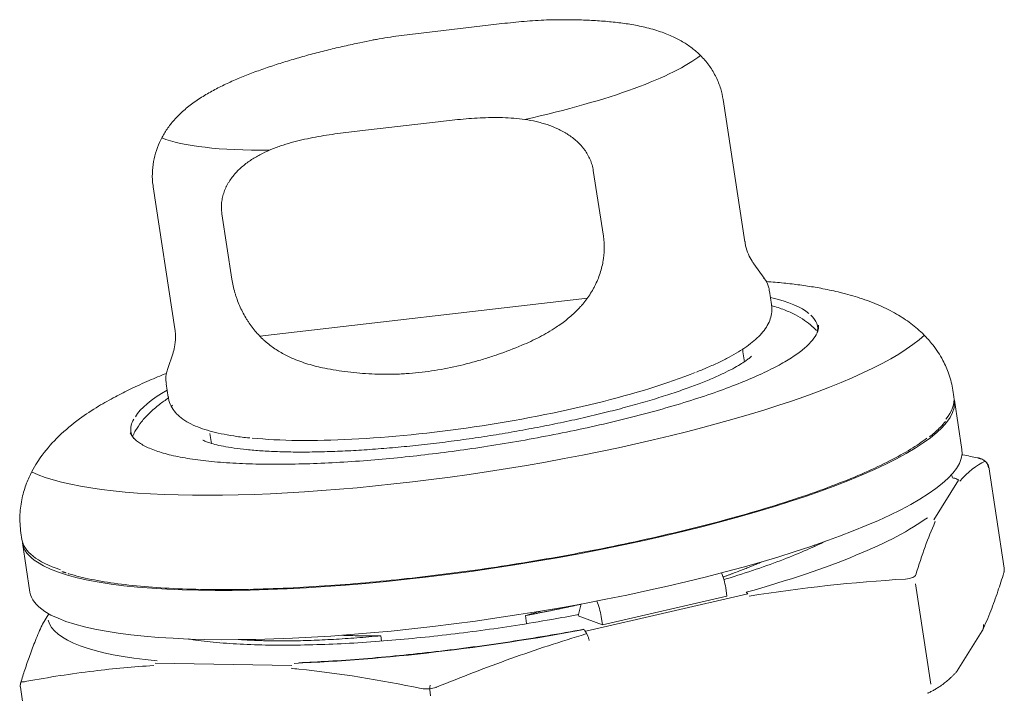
# Model space of a CAD drawing. Header units: millimetres. Extents: x 2401 to 2667, y 1633 to 1817.
# Tile 9 of 10: x 2541 to 2570, y 1761 to 1780. Entities that reach past the tile are written whole.
import ezdxf

# ---------------------------------------------------------------- set-up
doc = ezdxf.new("R2010")
doc.units = ezdxf.units.MM
doc.layers.add('1', color=7, linetype='Continuous', true_color=0xffffff)

msp = doc.modelspace()

# ---------------------------------------------------------------- linework, layer by layer
at = {"layer": '1', "color": 7, "linetype": 'Continuous', "lineweight": 18}
for p, q in [((2554.996, 1780.277), (2552.773, 1780.018)), ((2562.322, 1773.869), (2561.681, 1778.057)), ((2550.969, 1777.137), (2553.193, 1777.396)), ((2557.853, 1775.968), (2558.149, 1774.036)), ((2544.877, 1775.486), (2545.518, 1771.298)), ((2547.197, 1772.76), (2546.901, 1774.693)), ((2562.889, 1772.796), (2562.588, 1773.212)), ((2563.112, 1772.013), (2563.052, 1772.406)), ((2545.46, 1770.591), (2545.297, 1770.104)), ((2562.308, 1770.328), (2562.263, 1770.62)), ((2545.259, 1769.683), (2545.319, 1769.29)), ((2568.485, 1769.294), (2568.455, 1769.488)), ((2568.722, 1767.746), (2568.5, 1769.198)), ((2546.546, 1768.215), (2546.59, 1767.924)), ((2569.97, 1764.248), (2569.514, 1767.228)), ((2540.975, 1765.283), (2541.005, 1765.089)), ((2541.02, 1764.992), (2541.242, 1763.541)), ((2541.02, 1764.992), (2541.02, 1764.992)), ((2541.242, 1763.541), (2541.242, 1763.541)), ((2561.795, 1763.415), (2561.757, 1763.667)), ((2558.122, 1762.57), (2561.795, 1763.415)), ((2557.499, 1763.189), (2557.406, 1762.839)), ((2541.802, 1762.897), (2541.612, 1762.594)), ((2555.85, 1762.848), (2555.886, 1762.614)), ((2557.406, 1762.839), (2558.122, 1762.57)), ((2558.122, 1762.57), (2558.084, 1762.822)), ((2568.585, 1761.22), (2569.321, 1762.395)), ((2551.612, 1762.1), (2551.589, 1762.252)), ((2540.959, 1760.734), (2541.415, 1757.754))]:
    msp.add_line(p, q, dxfattribs=at)
at = {"layer": '1', "color": 7, "linetype": 'Continuous', "lineweight": 13}
for p, q in [((2557.678, 1772.205), (2548.022, 1771.081)), ((2545.282, 1770.049), (2545.282, 1770.048)), ((2568.49, 1769.246), (2568.49, 1769.247)), ((2568.626, 1766.835), (2567.894, 1765.666)), ((2541.014, 1765.049), (2541.014, 1765.041)), ((2569.948, 1764.083), (2569.946, 1764.083)), ((2567.803, 1760.822), (2567.35, 1763.784)), ((2557.634, 1762.391), (2562.405, 1763.489)), ((2544.935, 1761.447), (2548.968, 1761.375))]:
    msp.add_line(p, q, dxfattribs=at)
at = {"layer": '1', "color": 7, "linetype": 'Continuous', "lineweight": 18}
for centre, start, end in [((2541.867, 1762.435), 148.2307, 155.6364), ((2568.331, 1761.38), 317.5953, 327.9531)]:
    msp.add_arc(centre, 0.3, start, end, dxfattribs=at)
at = {"layer": '1', "color": 7, "linetype": 'Continuous', "lineweight": 13}
for centre, major_axis, start_param, end_param in [((2552.983, 1778.707), (-8.402, -1.286), 1.884914, 2.808615), ((2552.983, 1778.707), (-8.402, -1.286), 0.332974, 0.94815), ((2554.33, 1769.901), (10.055, 1.539), 0.16043, 0.484866), ((2554.33, 1769.901), (13.74, 2.103), 3.43285, 5.991909), ((2554.33, 1769.901), (10.055, 1.539), 2.656752, 2.981232), ((2554.292, 1770.153), (-8.896, -1.361), 6.145435, 6.173188), ((2555.109, 1764.813), (13.345, 2.042), 0.018479, 0.053691), ((2555.109, 1764.813), (13.345, 2.042), 5.255536, 5.913924), ((2555.109, 1764.813), (13.345, 2.042), 3.162726, 3.821229), ((2555.109, 1764.813), (13.345, 2.042), 4.209012, 4.867588)]:
    msp.add_ellipse(centre, major_axis=major_axis, ratio=0.20429, start_param=start_param, end_param=end_param, dxfattribs=at)
at = {"layer": '1', "color": 7, "linetype": 'Continuous', "lineweight": 18}
for centre, major_axis, ratio, start_param, end_param in [((2554.342, 1769.823), (-10.124, -1.549), 0.20429, 3.052972, 3.310583), ((2554.404, 1769.417), (7.859, 1.203), 0.20429, 6.273105, 6.283119), ((2554.288, 1770.177), (-8.497, -1.3), 0.20429, 0.669583, 2.42269), ((2554.745, 1767.192), (13.74, 2.103), 0.20429, 6.063796, 6.283119), ((2554.76, 1767.095), (-13.74, -2.103), 0.20429, 0.224318, 3.158861), ((2554.342, 1769.823), (-10.124, -1.549), 0.20429, 6.117203, 6.283185), ((2554.342, 1769.823), (-10.124, -1.549), 0.20429, 0, 0.104588), ((2554.404, 1769.417), (7.859, 1.203), 0.20429, 3.141624, 3.153111), ((2554.982, 1765.644), (-13.74, -2.103), 0.20429, 0.224318, 3.14168), ((2569.142, 1767.2), (-0.062, -0.294), 0.58865, 2.95128, 3.251755), ((2569.216, 1767.173), (0.117, -0.276), 0.984287, 1.290621, 2.589448), ((2554.745, 1767.192), (13.74, 2.103), 0.20429, 3.141624, 3.521462), ((2554.76, 1767.095), (-13.74, -2.103), 0.20429, 0, 0.224318), ((2561.499, 1763.763), (-0.157, 0.682), 0.335087, 4.493828, 5.160741), ((2554.982, 1765.644), (-13.74, -2.103), 0.20429, 0, 0.224318), ((2557.827, 1762.918), (0.157, -0.682), 0.335087, 1.352235, 2.04503), ((2553.095, 1760.546), (0.035, -0.298), 0.169693, 3.664562, 4.921199)]:
    msp.add_ellipse(centre, major_axis=major_axis, ratio=ratio, start_param=start_param, end_param=end_param, dxfattribs=at)
for points, knots in [([(2556.625, 1780.408), (2556.521, 1780.407), (2556.416, 1780.403), (2556.092, 1780.386), (2555.873, 1780.369), (2555.434, 1780.327), (2555.215, 1780.302), (2554.996, 1780.277)], [0, 0, 0, 0, 0.191674, 0.191674, 0.595837, 0.595837, 1, 1, 1, 1]), ([(2561.679, 1778.057), (2561.663, 1778.166), (2561.614, 1778.392), (2561.48, 1778.726), (2561.289, 1779.048), (2561.056, 1779.326), (2560.795, 1779.56), (2560.512, 1779.755), (2560.19, 1779.925), (2559.811, 1780.074), (2559.391, 1780.192), (2558.947, 1780.279), (2558.502, 1780.339), (2558.046, 1780.38), (2557.568, 1780.404), (2557.095, 1780.413), (2556.775, 1780.411), (2556.625, 1780.408)], [0, 0, 0, 0, 0.046221, 0.098711, 0.152754, 0.209254, 0.261984, 0.318291, 0.381201, 0.455846, 0.546097, 0.630214, 0.708103, 0.785251, 0.8614, 0.936575, 1, 1, 1, 1]), ([(2551.331, 1779.807), (2551.21, 1779.783), (2550.934, 1779.727), (2550.502, 1779.632), (2550.035, 1779.522), (2549.569, 1779.403), (2549.111, 1779.276), (2548.665, 1779.142), (2548.234, 1779.001), (2547.821, 1778.853), (2547.427, 1778.698), (2547.05, 1778.532), (2546.688, 1778.353), (2546.338, 1778.154), (2546.009, 1777.932), (2545.716, 1777.691), (2545.467, 1777.435), (2545.261, 1777.167), (2545.093, 1776.878), (2544.963, 1776.566), (2544.876, 1776.231), (2544.845, 1775.88), (2544.848, 1775.626), (2544.877, 1775.498), (2544.879, 1775.486)], [0, 0, 0, 0, 0.034881, 0.080804, 0.128457, 0.177405, 0.227321, 0.27801, 0.329379, 0.381428, 0.434266, 0.488144, 0.543504, 0.600938, 0.660303, 0.714851, 0.761595, 0.803444, 0.842825, 0.881176, 0.91927, 0.957485, 0.996026, 1, 1, 1, 1]), ([(2552.773, 1780.018), (2552.553, 1779.992), (2552.334, 1779.966), (2551.897, 1779.906), (2551.679, 1779.872), (2551.418, 1779.824), (2551.374, 1779.816), (2551.33, 1779.807)], [0, 0, 0, 0, 0.453823, 0.453823, 0.907647, 0.907647, 1, 1, 1, 1]), ([(2553.193, 1777.396), (2553.412, 1777.421), (2553.632, 1777.446), (2554.072, 1777.488), (2554.292, 1777.505), (2554.624, 1777.522), (2554.734, 1777.526), (2554.956, 1777.529), (2555.068, 1777.529), (2555.29, 1777.522), (2555.4, 1777.517), (2555.621, 1777.498), (2555.731, 1777.486), (2555.95, 1777.453), (2556.06, 1777.433), (2556.223, 1777.396), (2556.277, 1777.382), (2556.358, 1777.359), (2556.385, 1777.352), (2556.439, 1777.335), (2556.466, 1777.327), (2556.599, 1777.282), (2556.703, 1777.241), (2556.856, 1777.171), (2556.906, 1777.145), (2556.98, 1777.105), (2557.004, 1777.091), (2557.053, 1777.062), (2557.077, 1777.047), (2557.196, 1776.971), (2557.285, 1776.903), (2557.409, 1776.79), (2557.449, 1776.75), (2557.506, 1776.688), (2557.524, 1776.666), (2557.56, 1776.623), (2557.577, 1776.6), (2557.627, 1776.533), (2557.658, 1776.486), (2557.713, 1776.39), (2557.738, 1776.34), (2557.772, 1776.263), (2557.782, 1776.237), (2557.801, 1776.184), (2557.809, 1776.158), (2557.832, 1776.078), (2557.844, 1776.023), (2557.853, 1775.968)], [0, 0, 0, 0, 0.125, 0.125, 0.25, 0.25, 0.3125, 0.3125, 0.375, 0.375, 0.4375, 0.4375, 0.5, 0.5, 0.5625, 0.5625, 0.59375, 0.59375, 0.609375, 0.609375, 0.625, 0.625, 0.6875, 0.6875, 0.71875, 0.71875, 0.734375, 0.734375, 0.75, 0.75, 0.8125, 0.8125, 0.84375, 0.84375, 0.859375, 0.859375, 0.875, 0.875, 0.90625, 0.90625, 0.9375, 0.9375, 0.953125, 0.953125, 0.96875, 0.96875, 1, 1, 1, 1]), ([(2546.901, 1774.693), (2546.893, 1774.749), (2546.888, 1774.804), (2546.886, 1774.913), (2546.888, 1774.968), (2546.897, 1775.049), (2546.901, 1775.076), (2546.91, 1775.13), (2546.915, 1775.157), (2546.934, 1775.238), (2546.95, 1775.29), (2546.987, 1775.393), (2547.008, 1775.443), (2547.044, 1775.516), (2547.057, 1775.54), (2547.084, 1775.588), (2547.098, 1775.612), (2547.17, 1775.728), (2547.237, 1775.814), (2547.382, 1775.974), (2547.462, 1776.049), (2547.632, 1776.188), (2547.721, 1776.251), (2547.905, 1776.368), (2548, 1776.421), (2548.195, 1776.519), (2548.295, 1776.563), (2548.422, 1776.615), (2548.448, 1776.625), (2548.5, 1776.645), (2548.577, 1776.673), (2548.655, 1776.7), (2548.812, 1776.751), (2548.917, 1776.782), (2549.234, 1776.866), (2549.448, 1776.912), (2549.879, 1776.992), (2550.096, 1777.025), (2550.532, 1777.085), (2550.75, 1777.111), (2550.969, 1777.137)], [0, 0, 0, 0, 0.03125, 0.03125, 0.0625, 0.0625, 0.078125, 0.078125, 0.09375, 0.09375, 0.125, 0.125, 0.15625, 0.15625, 0.171875, 0.171875, 0.1875, 0.1875, 0.25, 0.25, 0.3125, 0.3125, 0.375, 0.375, 0.4375, 0.4375, 0.5, 0.5, 0.515625, 0.515625, 0.53125, 0.5625, 0.5625, 0.625, 0.625, 0.75, 0.75, 0.875, 0.875, 1, 1, 1, 1]), ([(2558.149, 1774.036), (2558.169, 1773.903), (2558.177, 1773.77), (2558.172, 1773.569), (2558.168, 1773.502), (2558.157, 1773.401), (2558.152, 1773.367), (2558.145, 1773.317), (2558.142, 1773.3), (2558.136, 1773.266), (2558.133, 1773.25), (2558.104, 1773.1), (2558.067, 1772.97), (2557.997, 1772.781), (2557.971, 1772.718), (2557.928, 1772.626), (2557.914, 1772.596), (2557.883, 1772.536), (2557.867, 1772.506), (2557.786, 1772.36), (2557.713, 1772.25), (2557.593, 1772.092), (2557.551, 1772.041), (2557.486, 1771.966), (2557.464, 1771.942), (2557.419, 1771.893), (2557.396, 1771.869), (2557.279, 1771.751), (2557.181, 1771.663), (2556.976, 1771.497), (2556.868, 1771.419), (2556.757, 1771.346)], [0, 0, 0, 0, 0.125, 0.125, 0.1875, 0.1875, 0.21875, 0.21875, 0.234375, 0.234375, 0.25, 0.25, 0.375, 0.375, 0.4375, 0.4375, 0.46875, 0.46875, 0.5, 0.5, 0.625, 0.625, 0.6875, 0.6875, 0.71875, 0.71875, 0.75, 0.75, 0.875, 0.875, 1, 1, 1, 1]), ([(2562.586, 1773.22), (2562.568, 1773.243), (2562.512, 1773.32), (2562.422, 1773.498), (2562.349, 1773.7), (2562.332, 1773.83), (2562.329, 1773.871)], [0, 0, 0, 0, 0.149667, 0.482757, 0.839756, 1, 1, 1, 1]), ([(2563.045, 1772.405), (2563.043, 1772.441), (2563.026, 1772.553), (2562.963, 1772.693), (2562.898, 1772.779), (2562.876, 1772.804)], [0, 0, 0, 0, 0.236705, 0.764618, 1, 1, 1, 1]), ([(2548.966, 1770.439), (2548.857, 1770.487), (2548.752, 1770.539), (2548.547, 1770.656), (2548.448, 1770.721), (2548.304, 1770.828), (2548.257, 1770.866), (2548.187, 1770.925), (2548.164, 1770.945), (2548.119, 1770.986), (2548.096, 1771.007), (2547.985, 1771.115), (2547.901, 1771.208), (2547.783, 1771.357), (2547.745, 1771.409), (2547.69, 1771.489), (2547.673, 1771.516), (2547.637, 1771.571), (2547.62, 1771.599), (2547.535, 1771.742), (2547.475, 1771.86), (2547.395, 1772.045), (2547.37, 1772.107), (2547.336, 1772.203), (2547.325, 1772.236), (2547.304, 1772.301), (2547.294, 1772.333), (2547.247, 1772.497), (2547.218, 1772.628), (2547.197, 1772.76)], [0, 0, 0, 0, 0.125, 0.125, 0.25, 0.25, 0.3125, 0.3125, 0.34375, 0.34375, 0.375, 0.375, 0.5, 0.5, 0.5625, 0.5625, 0.59375, 0.59375, 0.625, 0.625, 0.75, 0.75, 0.8125, 0.8125, 0.84375, 0.84375, 0.875, 0.875, 1, 1, 1, 1]), ([(2568.455, 1769.488), (2568.43, 1769.65), (2568.356, 1769.949), (2568.159, 1770.405), (2567.904, 1770.795), (2567.631, 1771.1), (2567.414, 1771.301), (2567.151, 1771.513), (2566.776, 1771.758), (2566.274, 1772.008), (2565.736, 1772.209), (2565.171, 1772.369), (2564.647, 1772.482), (2564.177, 1772.562), (2563.711, 1772.624), (2563.3, 1772.667), (2563.042, 1772.688), (2562.952, 1772.695)], [0, 0, 0, 0, 0.068409, 0.128424, 0.201545, 0.253509, 0.289079, 0.326419, 0.400995, 0.487619, 0.587116, 0.6803, 0.759663, 0.827288, 0.894558, 0.963913, 1, 1, 1, 1]), ([(2560.898, 1770.026), (2561.007, 1770.069), (2561.235, 1770.164), (2561.557, 1770.31), (2561.864, 1770.465), (2562.138, 1770.622), (2562.382, 1770.781), (2562.595, 1770.944), (2562.778, 1771.114), (2562.927, 1771.295), (2563.039, 1771.486), (2563.107, 1771.689), (2563.13, 1771.87), (2563.114, 1771.975), (2563.105, 1772.012)], [0, 0, 0, 0, 0.079529, 0.172574, 0.265287, 0.357689, 0.449882, 0.542033, 0.63419, 0.724741, 0.809519, 0.88731, 0.96157, 1, 1, 1, 1]), ([(2564.439, 1771.246), (2564.398, 1771.29), (2564.283, 1771.403), (2564.075, 1771.563), (2563.802, 1771.724), (2563.482, 1771.866), (2563.241, 1771.947), (2563.111, 1771.985)], [0, 0, 0, 0, 0.109282, 0.292509, 0.49849, 0.738685, 1, 1, 1, 1]), ([(2564.498, 1771.403), (2564.499, 1771.363), (2564.487, 1771.256), (2564.408, 1771.075), (2564.234, 1770.858), (2563.971, 1770.629), (2563.617, 1770.389), (2563.162, 1770.136), (2562.614, 1769.877), (2561.969, 1769.613), (2561.241, 1769.351), (2560.433, 1769.092), (2559.561, 1768.842), (2558.639, 1768.605), (2557.679, 1768.383), (2556.705, 1768.181), (2555.721, 1767.998), (2554.756, 1767.839), (2553.806, 1767.701), (2553.189, 1767.623), (2552.882, 1767.587)], [0, 0, 0, 0, 0.033327, 0.086549, 0.139741, 0.192963, 0.24935, 0.305766, 0.364503, 0.42327, 0.483257, 0.543275, 0.603262, 0.663279, 0.722016, 0.780783, 0.83717, 0.893586, 0.946786, 1, 1, 1, 1]), ([(2555.748, 1770.815), (2555.925, 1770.889), (2556.098, 1770.969), (2556.434, 1771.146), (2556.598, 1771.242), (2556.757, 1771.346)], [0, 0, 0, 0, 0.5, 0.5, 1, 1, 1, 1]), ([(2545.511, 1771.296), (2545.523, 1771.239), (2545.545, 1771.082), (2545.526, 1770.843), (2545.488, 1770.665), (2545.463, 1770.602), (2545.461, 1770.597)], [0, 0, 0, 0, 0.223338, 0.628225, 0.973271, 1, 1, 1, 1]), ([(2549.934, 1770.138), (2550.157, 1770.094), (2550.384, 1770.057), (2550.846, 1770), (2551.08, 1769.98), (2551.558, 1769.958), (2551.802, 1769.956), (2552.112, 1769.967), (2552.174, 1769.969), (2552.268, 1769.975), (2552.3, 1769.977), (2552.363, 1769.981), (2552.52, 1769.992), (2552.677, 1770.007), (2553.052, 1770.05), (2553.301, 1770.09), (2553.799, 1770.187), (2554.047, 1770.246), (2554.417, 1770.347), (2554.541, 1770.383), (2554.725, 1770.441), (2554.787, 1770.46), (2554.909, 1770.5), (2554.97, 1770.521), (2555.273, 1770.626), (2555.512, 1770.717), (2555.748, 1770.815)], [0, 0, 0, 0, 0.125, 0.125, 0.25, 0.25, 0.375, 0.375, 0.40625, 0.40625, 0.421875, 0.421875, 0.4375, 0.5, 0.5, 0.625, 0.625, 0.75, 0.75, 0.8125, 0.8125, 0.84375, 0.84375, 0.875, 0.875, 1, 1, 1, 1]), ([(2562.519, 1770.495), (2562.519, 1770.495), (2562.508, 1770.482), (2562.451, 1770.431), (2562.345, 1770.351), (2562.186, 1770.247), (2561.969, 1770.125), (2561.695, 1769.986), (2561.363, 1769.837), (2560.976, 1769.68), (2560.538, 1769.517), (2560.051, 1769.353), (2559.522, 1769.188), (2558.953, 1769.025), (2558.35, 1768.867), (2557.717, 1768.713), (2557.06, 1768.567), (2556.383, 1768.428), (2555.691, 1768.298), (2554.989, 1768.178), (2554.282, 1768.07), (2553.576, 1767.973), (2552.875, 1767.888), (2552.184, 1767.817), (2551.509, 1767.759), (2550.855, 1767.715), (2550.226, 1767.685), (2549.627, 1767.669), (2549.063, 1767.666), (2548.539, 1767.678), (2548.06, 1767.702), (2547.63, 1767.737), (2547.255, 1767.783), (2546.938, 1767.836), (2546.685, 1767.893), (2546.506, 1767.947), (2546.394, 1767.99), (2546.346, 1768.014), (2546.339, 1768.019), (2546.339, 1768.019)], [0, 0, 0, 0, 0.018526, 0.039002, 0.06093, 0.084354, 0.109162, 0.135158, 0.162118, 0.189832, 0.218124, 0.246853, 0.275911, 0.305218, 0.334711, 0.364345, 0.394085, 0.423902, 0.453774, 0.483682, 0.513611, 0.543545, 0.573465, 0.603356, 0.633201, 0.662981, 0.692673, 0.722247, 0.751666, 0.780882, 0.80983, 0.838422, 0.866543, 0.894038, 0.920709, 0.946318, 0.967898, 0.988104, 1, 1, 1, 1]), ([(2548.966, 1770.439), (2549.122, 1770.372), (2549.279, 1770.313), (2549.601, 1770.213), (2549.765, 1770.171), (2549.934, 1770.138)], [0, 0, 0, 0, 0.5, 0.5, 1, 1, 1, 1]), ([(2545.264, 1769.988), (2545.09, 1769.918), (2544.729, 1769.768), (2544.228, 1769.54), (2543.74, 1769.293), (2543.223, 1769.001), (2542.661, 1768.628), (2542.108, 1768.174), (2541.697, 1767.719), (2541.445, 1767.355), (2541.285, 1767.079), (2541.127, 1766.73), (2540.997, 1766.304), (2540.93, 1765.807), (2540.949, 1765.463), (2540.976, 1765.283)], [0, 0, 0, 0, 0.075955, 0.161477, 0.237642, 0.323736, 0.428976, 0.554785, 0.665932, 0.702434, 0.744942, 0.796292, 0.856258, 0.924384, 1, 1, 1, 1]), ([(2545.312, 1770.129), (2545.294, 1770.088), (2545.259, 1769.982), (2545.241, 1769.826), (2545.257, 1769.721), (2545.266, 1769.685)], [0, 0, 0, 0, 0.307404, 0.763339, 1, 1, 1, 1]), ([(2545.326, 1769.262), (2545.234, 1769.2), (2545.034, 1769.057), (2544.768, 1768.829), (2544.535, 1768.575), (2544.381, 1768.352), (2544.306, 1768.21), (2544.282, 1768.16)], [0, 0, 0, 0, 0.214231, 0.484861, 0.707861, 0.90105, 1, 1, 1, 1]), ([(2545.326, 1769.292), (2545.328, 1769.256), (2545.344, 1769.143), (2545.428, 1768.968), (2545.569, 1768.783), (2545.755, 1768.625), (2545.984, 1768.491), (2546.25, 1768.377), (2546.547, 1768.284), (2546.876, 1768.205), (2547.245, 1768.141), (2547.53, 1768.101), (2547.7, 1768.086), (2547.724, 1768.084)], [0, 0, 0, 0, 0.040059, 0.129679, 0.217784, 0.317843, 0.42999, 0.542254, 0.651304, 0.76104, 0.871329, 0.981933, 1, 1, 1, 1]), ([(2567.762, 1768.117), (2567.776, 1768.127), (2567.843, 1768.178), (2567.953, 1768.272), (2568.102, 1768.412), (2568.191, 1768.513), (2568.235, 1768.568)], [0, 0, 0, 0, 0.06738, 0.332682, 0.631675, 1, 1, 1, 1]), ([(2552.882, 1767.587), (2552.575, 1767.551), (2551.965, 1767.486), (2551.052, 1767.407), (2550.151, 1767.349), (2549.259, 1767.314), (2548.405, 1767.303), (2547.594, 1767.319), (2546.847, 1767.361), (2546.176, 1767.432), (2545.59, 1767.528), (2545.102, 1767.649), (2544.712, 1767.793), (2544.427, 1767.954), (2544.271, 1768.105), (2544.216, 1768.2), (2544.201, 1768.234)], [0, 0, 0, 0, 0.068202, 0.136423, 0.20871, 0.281036, 0.356337, 0.431677, 0.50858, 0.585523, 0.662426, 0.739369, 0.81467, 0.89001, 0.962297, 1, 1, 1, 1]), ([(2567.69, 1768.077), (2567.69, 1768.077), (2567.548, 1767.969), (2567.225, 1767.749), (2566.614, 1767.41), (2565.879, 1767.063), (2565.014, 1766.709), (2564.036, 1766.356), (2562.951, 1766.009), (2561.78, 1765.673), (2560.543, 1765.355), (2559.255, 1765.057), (2557.947, 1764.785), (2556.627, 1764.54), (2555.332, 1764.326), (2554.057, 1764.141), (2552.813, 1763.984), (2551.585, 1763.853), (2550.36, 1763.748), (2549.149, 1763.669), (2547.952, 1763.622), (2546.806, 1763.607), (2545.717, 1763.629), (2544.715, 1763.686), (2543.814, 1763.78), (2543.028, 1763.91), (2542.58, 1764.021), (2542.376, 1764.083), (2542.369, 1764.085)], [0, 0, 0, 0, 0.00008, 0.040769, 0.081475, 0.12386, 0.166262, 0.209549, 0.252853, 0.29614, 0.339444, 0.381829, 0.424231, 0.46492, 0.505625, 0.54401, 0.58241, 0.620794, 0.659194, 0.699884, 0.740589, 0.782974, 0.825376, 0.868663, 0.911967, 0.955254, 0.998558, 1, 1, 1, 1]), ([(2568.723, 1767.591), (2568.733, 1767.589), (2568.887, 1767.558), (2569.041, 1767.526), (2569.185, 1767.496)], [0, 0, 0, 0, 0.062496, 1, 1, 1, 1]), ([(2569.185, 1767.496), (2569.196, 1767.494), (2569.216, 1767.489), (2569.239, 1767.483), (2569.254, 1767.477), (2569.263, 1767.472), (2569.261, 1767.469), (2569.259, 1767.468)], [0, 0, 0, 0, 0.204357, 0.387549, 0.571202, 0.773402, 1, 1, 1, 1]), ([(2569.516, 1767.214), (2569.51, 1767.25), (2569.487, 1767.319), (2569.417, 1767.4), (2569.324, 1767.456), (2569.255, 1767.48), (2569.22, 1767.489)], [0, 0, 0, 0, 0.251616, 0.512331, 0.765661, 1, 1, 1, 1]), ([(2564.723, 1765.052), (2564.548, 1764.964), (2564.156, 1764.78), (2563.468, 1764.498), (2562.671, 1764.211), (2562.06, 1764.015), (2561.73, 1763.916), (2561.707, 1763.909)], [0, 0, 0, 0, 0.229037, 0.476292, 0.728924, 0.98144, 1, 1, 1, 1]), ([(2569.329, 1762.411), (2569.413, 1762.593), (2569.568, 1762.958), (2569.776, 1763.537), (2569.901, 1763.925), (2569.959, 1764.114)], [0, 0, 0, 0, 0.371905, 0.705219, 1, 1, 1, 1]), ([(2545.903, 1762.16), (2545.999, 1762.144), (2546.321, 1762.097), (2546.92, 1762.034), (2547.737, 1761.988), (2548.624, 1761.97), (2549.559, 1761.982), (2550.535, 1762.021), (2551.522, 1762.085), (2552.52, 1762.171), (2553.521, 1762.278), (2554.536, 1762.405), (2555.575, 1762.556), (2556.54, 1762.716), (2557.159, 1762.829), (2557.421, 1762.879)], [0, 0, 0, 0, 0.038938, 0.126075, 0.213253, 0.298575, 0.383936, 0.465843, 0.54779, 0.625057, 0.702364, 0.779631, 0.856937, 0.938845, 1, 1, 1, 1]), ([(2541.598, 1762.569), (2541.531, 1762.424), (2541.408, 1762.136), (2541.24, 1761.69), (2541.096, 1761.271), (2541.01, 1760.998), (2540.97, 1760.869)], [0, 0, 0, 0, 0.296991, 0.562633, 0.796959, 1, 1, 1, 1]), ([(2557.577, 1762.444), (2557.218, 1762.378), (2556.494, 1762.25), (2555.399, 1762.075), (2554.302, 1761.918), (2553.211, 1761.782), (2552.133, 1761.666), (2551.074, 1761.571), (2550.084, 1761.501), (2549.458, 1761.469), (2549.171, 1761.457)], [0, 0, 0, 0, 0.126893, 0.253787, 0.38068, 0.507574, 0.634467, 0.761361, 0.888254, 1, 1, 1, 1]), ([(2557.731, 1762.113), (2557.725, 1762.141), (2557.718, 1762.171), (2557.703, 1762.216), (2557.698, 1762.231), (2557.686, 1762.26), (2557.68, 1762.275), (2557.668, 1762.303), (2557.661, 1762.316), (2557.648, 1762.341), (2557.642, 1762.353), (2557.621, 1762.384), (2557.608, 1762.401), (2557.596, 1762.414)], [0, 0, 0, 0, 0.25, 0.25, 0.375, 0.375, 0.5, 0.5, 0.625, 0.625, 0.75, 0.75, 1, 1, 1, 1]), ([(2569.356, 1762.582), (2569.357, 1762.573), (2569.359, 1762.556), (2569.36, 1762.529), (2569.358, 1762.503), (2569.354, 1762.478), (2569.347, 1762.453), (2569.339, 1762.43), (2569.329, 1762.409), (2569.321, 1762.396), (2569.318, 1762.39)], [0, 0, 0, 0, 0.131006, 0.26221, 0.392948, 0.522566, 0.650431, 0.775952, 0.898595, 1, 1, 1, 1]), ([(2551.589, 1762.252), (2551.38, 1762.249), (2551.171, 1762.249), (2550.786, 1762.255), (2550.61, 1762.26), (2550.433, 1762.268)], [0, 0, 0, 0, 0.541785, 0.541785, 1, 1, 1, 1])]:
    msp.add_open_spline(points, degree=3, knots=knots, dxfattribs=at)
for points, degree in [([(2562.263, 1770.62), (2562.26, 1770.655), (2562.258, 1770.684), (2562.256, 1770.707)], 3), ([(2564.369, 1764.893), (2564.372, 1764.906), (2564.376, 1764.919), (2564.379, 1764.931)], 3), ([(2542.187, 1764.144), (2542.31, 1764.107)], 1), ([(2569.963, 1764.128), (2569.98, 1764.2), (2569.966, 1764.27)], 2), ([(2556.303, 1762.976), (2556.152, 1762.932), (2556.001, 1762.889), (2555.85, 1762.848)], 3), ([(2567.711, 1760.562), (2568.151, 1760.746), (2568.554, 1761.179)], 2), ([(2540.97, 1760.869), (2540.947, 1760.789), (2540.963, 1760.713)], 2)]:
    msp.add_open_spline(points, degree=degree, dxfattribs=at)
at = {"layer": '1', "color": 7, "linetype": 'Continuous', "lineweight": 13}
for points in [[(2569.407, 1767.398), (2569.15, 1767.273), (2568.898, 1767.086), (2568.657, 1766.808)], [(2567.055, 1763.925), (2565.521, 1763.83), (2563.985, 1763.671), (2562.448, 1763.419)], [(2553.033, 1760.691), (2552.943, 1760.679), (2552.855, 1760.682), (2552.782, 1760.697)], [(2553.214, 1760.733), (2553.156, 1760.714), (2553.095, 1760.699), (2553.033, 1760.691)], [(2567.716, 1760.564), (2567.725, 1760.567), (2567.734, 1760.57), (2567.743, 1760.574)]]:
    msp.add_open_spline(points, degree=3, dxfattribs=at)
for points, knots in [([(2568.446, 1766.906), (2568.49, 1766.904), (2568.533, 1766.892), (2568.592, 1766.861), (2568.61, 1766.849), (2568.626, 1766.835)], [0, 0, 0, 0, 0.67191, 0.67191, 1, 1, 1, 1]), ([(2567.938, 1765.619), (2567.934, 1765.612), (2567.931, 1765.605), (2567.828, 1765.375), (2567.731, 1765.133), (2567.542, 1764.616), (2567.45, 1764.339), (2567.36, 1764.051)], [0, 0, 0, 0, 0.01527, 0.01527, 0.502551, 0.502551, 1, 1, 1, 1]), ([(2567.359, 1764.051), (2567.35, 1764.022), (2567.323, 1763.995), (2567.224, 1763.947), (2567.144, 1763.931), (2567.055, 1763.925)], [0, 0, 0, 0, 0.448185, 0.448185, 1, 1, 1, 1]), ([(2562.363, 1763.535), (2562.363, 1763.535), (2562.363, 1763.535), (2562.377, 1763.525), (2562.392, 1763.51), (2562.405, 1763.489)], [0, 0, 0, 0, 0.007387, 0.007387, 1, 1, 1, 1]), ([(2557.662, 1762.314), (2557.652, 1762.311), (2557.642, 1762.308), (2556.895, 1762.085), (2556.159, 1761.841), (2554.689, 1761.315), (2553.958, 1761.034), (2553.228, 1760.736), (2553.222, 1760.733), (2553.215, 1760.731)], [0, 0, 0, 0, 0.006812, 0.006812, 0.501275, 0.501275, 0.995737, 0.995737, 1, 1, 1, 1]), ([(2544.89, 1761.373), (2544.3, 1761.339), (2543.71, 1761.285), (2542.456, 1761.133), (2541.798, 1761.03), (2541.145, 1760.91)], [0, 0, 0, 0, 0.469105, 0.469105, 1, 1, 1, 1]), ([(2552.782, 1760.696), (2551.576, 1760.947), (2550.37, 1761.147), (2549.091, 1761.279), (2549.015, 1761.286), (2548.94, 1761.293)], [0, 0, 0, 0, 0.940998, 0.940998, 1, 1, 1, 1]), ([(2541.146, 1760.911), (2541.101, 1760.901), (2541.061, 1760.895), (2541.01, 1760.895), (2540.994, 1760.897), (2540.981, 1760.899)], [0, 0, 0, 0, 0.6539, 0.6539, 1, 1, 1, 1])]:
    msp.add_open_spline(points, degree=3, knots=knots, dxfattribs=at)
at = {"layer": '1', "color": 7, "linetype": 'Continuous', "lineweight": 18}
for points, weights in [([(2562.832, 1764.436), (2562.309, 1764.208), (2561.689, 1763.987)], [0.968099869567, 0.974490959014, 0.98751278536]), ([(2557.516, 1763.189), (2556.694, 1763.006), (2555.85, 1762.848)], [0.961949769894, 0.96221274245, 0.96938865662]), ([(2551.589, 1762.252), (2549.12, 1762.022), (2547.435, 1762.14)], [0.96938865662, 0.947374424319, 0.990420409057])]:
    msp.add_rational_spline(points, weights, degree=2, dxfattribs=at)

doc.saveas('drawing.dxf')
